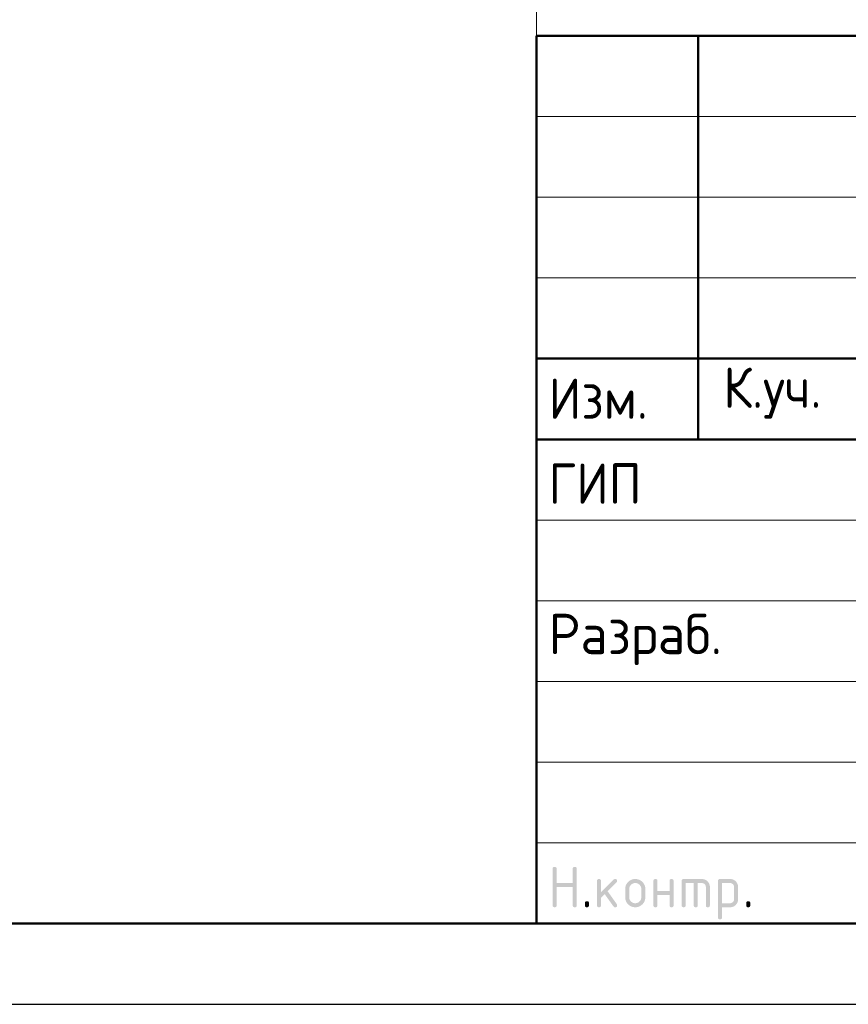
# Model space of a CAD drawing. Header units: millimetres. Extents: x 0 to 59400, y 0 to 42000.
# Tile 13 of 21: x 37198 to 42331, y 0 to 6100. Entities that reach past the tile are written whole.
import ezdxf

# ---------------------------------------------------------------- set-up
doc = ezdxf.new("R2010")
doc.units = ezdxf.units.MM
doc.layers.add('Standard', color=7, linetype='Continuous', lineweight=25)
doc.styles.add('ISOCPEUR', font='txt')

msp = doc.modelspace()

# ---------------------------------------------------------------- hatches: boundary and pattern name
at = {"layer": 'Standard', "linetype": 'Continuous', "lineweight": 25, "transparency": 33554687}
for points in [[(40499.1, 613.8), (40499.1, 838.8), (40499.1, 840.4), (40499.3, 841.7), (40499.5, 843.1), (40499.9, 844.3), (40500.3, 845.4), (40500.8, 846.4), (40501.4, 847.4), (40502.2, 848.2), (40503, 848.9), (40504, 849.5), (40504.9, 850.1), (40506.1, 850.5), (40507.3, 850.9), (40508.7, 851.1), (40510, 851.3), (40511.6, 851.3), (40513.2, 851.3), (40514.5, 851.1), (40515.9, 850.9), (40517.1, 850.5), (40518.3, 850.1), (40519.2, 849.5), (40520.2, 848.9), (40521, 848.2), (40521.8, 847.4), (40522.4, 846.4), (40523, 845.4), (40523.3, 844.3), (40523.7, 843.1), (40523.9, 841.7), (40524.1, 840.4), (40524.1, 838.8), (40524.1, 751.3), (40623.9, 751.3), (40623.9, 838.8), (40623.9, 840.4), (40624, 841.7), (40624.2, 843.1), (40624.6, 844.3), (40625, 845.4), (40625.6, 846.4), (40626.2, 847.4), (40627, 848.2), (40627.8, 848.9), (40628.7, 849.5), (40629.7, 850.1), (40630.9, 850.5), (40632.1, 850.9), (40633.4, 851.1), (40634.8, 851.3), (40636.4, 851.3), (40637.9, 851.3), (40639.3, 851.1), (40640.7, 850.9), (40641.9, 850.5), (40643, 850.1), (40644, 849.5), (40645, 848.9), (40645.8, 848.2), (40646.5, 847.4), (40647.1, 846.4), (40647.7, 845.4), (40648.1, 844.3), (40648.5, 843.1), (40648.7, 841.7), (40648.9, 840.4), (40648.9, 838.8), (40648.9, 613.8), (40648.9, 612.2), (40648.7, 610.9), (40648.5, 609.5), (40648.1, 608.3), (40647.7, 607.1), (40647.1, 606.2), (40646.5, 605.2), (40645.8, 604.4), (40645, 603.6), (40644, 603), (40643, 602.5), (40641.9, 602.1), (40640.7, 601.7), (40639.3, 601.5), (40637.9, 601.3), (40636.4, 601.3), (40634.8, 601.3), (40633.4, 601.5), (40632.1, 601.7), (40630.9, 602.1), (40629.7, 602.5), (40628.7, 603), (40627.8, 603.6), (40627, 604.4), (40626.2, 605.2), (40625.6, 606.2), (40625, 607.1), (40624.6, 608.3), (40624.2, 609.5), (40624, 610.9), (40623.9, 612.2), (40623.9, 613.8), (40623.9, 726.3), (40524.1, 726.3), (40524.1, 613.8), (40524.1, 612.2), (40523.9, 610.9), (40523.7, 609.5), (40523.3, 608.3), (40523, 607.1), (40522.4, 606.2), (40521.8, 605.2), (40521, 604.4), (40520.2, 603.6), (40519.2, 603), (40518.3, 602.5), (40517.1, 602.1), (40515.9, 601.7), (40514.5, 601.5), (40513.2, 601.3), (40511.6, 601.3), (40510, 601.3), (40508.7, 601.5), (40507.3, 601.7), (40506.1, 602.1), (40504.9, 602.5), (40504, 603), (40503, 603.6), (40502.2, 604.4), (40501.4, 605.2), (40500.8, 606.2), (40500.3, 607.1), (40499.9, 608.3), (40499.5, 609.5), (40499.3, 610.9), (40499.1, 612.2)], [(40798.9, 694), (40877.5, 772.6), (40878.4, 773.4), (40879.4, 774.1), (40880.4, 774.8), (40881.5, 775.2), (40882.6, 775.7), (40883.9, 775.9), (40885.1, 776.1), (40886.4, 776.1), (40888, 776.1), (40889.3, 775.9), (40890.7, 775.8), (40891.9, 775.4), (40893, 775), (40894, 774.4), (40895, 773.8), (40895.8, 773), (40896.6, 772.2), (40897.1, 771.3), (40897.7, 770.3), (40898.1, 769.1), (40898.5, 767.9), (40898.7, 766.6), (40898.9, 765.2), (40898.9, 763.7), (40898.9, 762.4), (40898.7, 761.3), (40898.4, 760.1), (40898, 759), (40897.5, 757.9), (40896.8, 756.9), (40896.1, 755.9), (40895.1, 754.9), (40840.2, 700.1), (40896.4, 621), (40897.7, 619.3), (40898.3, 617.4), (40898.9, 615.6), (40898.9, 613.6), (40898.9, 612.1), (40898.7, 610.7), (40898.5, 609.4), (40898.1, 608.2), (40897.7, 607), (40897.1, 606.1), (40896.6, 605.1), (40895.8, 604.4), (40895, 603.6), (40894, 603), (40893, 602.4), (40891.9, 602.1), (40890.7, 601.7), (40889.3, 601.5), (40888, 601.3), (40886.4, 601.3), (40884.8, 601.3), (40883.3, 601.6), (40881.8, 601.9), (40880.5, 602.6), (40879.2, 603.3), (40878.1, 604.3), (40876.9, 605.3), (40876, 606.6), (40822.2, 682.1), (40798.9, 658.8), (40798.9, 613.8), (40798.9, 612.2), (40798.7, 610.9), (40798.5, 609.5), (40798.2, 608.3), (40797.8, 607.1), (40797.2, 606.2), (40796.6, 605.2), (40795.8, 604.4), (40795, 603.6), (40794.1, 603), (40793.1, 602.5), (40791.9, 602.1), (40790.7, 601.7), (40789.4, 601.5), (40788, 601.3), (40786.4, 601.3), (40784.9, 601.3), (40783.5, 601.5), (40782.1, 601.7), (40780.9, 602.1), (40779.8, 602.5), (40778.8, 603), (40777.8, 603.6), (40777, 604.4), (40776.2, 605.2), (40775.7, 606.2), (40775.1, 607.1), (40774.7, 608.3), (40774.3, 609.5), (40774.1, 610.8), (40773.9, 612.2), (40773.9, 613.8), (40773.9, 763.7), (40773.9, 765.2), (40774.1, 766.6), (40774.3, 767.9), (40774.7, 769.1), (40775.1, 770.3), (40775.7, 771.3), (40776.2, 772.2), (40777, 773), (40777.8, 773.8), (40778.8, 774.4), (40779.8, 775), (40780.9, 775.4), (40782.1, 775.8), (40783.5, 775.9), (40784.9, 776.1), (40786.4, 776.1), (40788, 776.1), (40789.4, 775.9), (40790.7, 775.8), (40791.9, 775.4), (40793.1, 775), (40794.1, 774.4), (40795, 773.8), (40795.8, 773), (40796.6, 772.2), (40797.2, 771.3), (40797.8, 770.3), (40798.2, 769.1), (40798.5, 767.9), (40798.7, 766.6), (40798.9, 765.2), (40798.9, 763.7)], [(41148.7, 676.2), (41148.7, 613.8), (41148.7, 612.2), (41148.5, 610.8), (41148.3, 609.5), (41147.9, 608.3), (41147.5, 607.1), (41146.9, 606.2), (41146.3, 605.2), (41145.5, 604.4), (41144.8, 603.6), (41143.8, 603), (41142.8, 602.5), (41141.6, 602.1), (41140.4, 601.7), (41139.1, 601.5), (41137.7, 601.3), (41136.1, 601.3), (41134.6, 601.3), (41133.2, 601.5), (41131.8, 601.7), (41130.7, 602.1), (41129.5, 602.5), (41128.5, 603), (41127.5, 603.6), (41126.7, 604.4), (41126, 605.2), (41125.4, 606.2), (41124.8, 607.1), (41124.4, 608.3), (41124, 609.5), (41123.8, 610.8), (41123.6, 612.2), (41123.6, 613.8), (41123.6, 763.7), (41123.6, 765.2), (41123.8, 766.6), (41124, 767.9), (41124.4, 769.1), (41124.8, 770.3), (41125.4, 771.3), (41126, 772.2), (41126.7, 773), (41127.5, 773.8), (41128.5, 774.4), (41129.5, 775), (41130.7, 775.4), (41131.8, 775.8), (41133.2, 775.9), (41134.6, 776.1), (41136.1, 776.1), (41137.7, 776.1), (41139.1, 775.9), (41140.4, 775.8), (41141.6, 775.4), (41142.8, 775), (41143.8, 774.4), (41144.8, 773.8), (41145.5, 773), (41146.3, 772.2), (41146.9, 771.3), (41147.5, 770.3), (41147.9, 769.1), (41148.3, 768), (41148.5, 766.6), (41148.7, 765.2), (41148.7, 763.7), (41148.7, 701.2), (41223.3, 701.2), (41223.3, 763.7), (41223.3, 765.2), (41223.5, 766.6), (41223.7, 768), (41224.1, 769.1), (41224.5, 770.3), (41225.1, 771.3), (41225.7, 772.2), (41226.5, 773), (41227.3, 773.8), (41228.2, 774.4), (41229.2, 775), (41230.4, 775.4), (41231.6, 775.8), (41232.9, 775.9), (41234.3, 776.1), (41235.9, 776.1), (41237.4, 776.1), (41238.8, 775.9), (41240.2, 775.8), (41241.3, 775.4), (41242.5, 775), (41243.5, 774.4), (41244.5, 773.8), (41245.3, 773), (41246, 772.2), (41246.6, 771.3), (41247.2, 770.3), (41247.6, 769.1), (41248, 767.9), (41248.2, 766.6), (41248.4, 765.2), (41248.4, 763.7), (41248.4, 613.8), (41248.4, 612.2), (41248.2, 610.8), (41248, 609.5), (41247.6, 608.3), (41247.2, 607.1), (41246.6, 606.2), (41246, 605.2), (41245.3, 604.4), (41244.5, 603.6), (41243.5, 603), (41242.5, 602.5), (41241.3, 602.1), (41240.2, 601.7), (41238.8, 601.5), (41237.4, 601.3), (41235.9, 601.3), (41234.3, 601.3), (41232.9, 601.5), (41231.6, 601.7), (41230.4, 602.1), (41229.2, 602.5), (41228.2, 603), (41227.3, 603.6), (41226.5, 604.4), (41225.7, 605.2), (41225.1, 606.2), (41224.5, 607.1), (41224.1, 608.3), (41223.7, 609.5), (41223.5, 610.8), (41223.3, 612.2), (41223.3, 613.8), (41223.3, 676.2)], [(41311, 776.1), (41423.4, 776.1), (41426, 776.1), (41428.5, 775.9), (41431, 775.7), (41433.4, 775.2), (41435.8, 774.8), (41438.1, 774.1), (41440.4, 773.4), (41442.6, 772.5), (41444.8, 771.6), (41447, 770.5), (41449.1, 769.3), (41451.1, 767.9), (41453.1, 766.6), (41455, 765), (41456.9, 763.4), (41458.8, 761.6), (41460.6, 759.8), (41462.2, 757.8), (41463.8, 755.9), (41465.1, 753.9), (41466.5, 751.9), (41467.6, 749.8), (41468.8, 747.7), (41469.7, 745.4), (41470.6, 743.2), (41471.3, 740.9), (41472, 738.6), (41472.4, 736.2), (41472.9, 733.8), (41473.1, 731.3), (41473.3, 728.8), (41473.3, 726.2), (41473.3, 613.8), (41473.3, 612.2), (41473.1, 610.8), (41472.9, 609.5), (41472.6, 608.3), (41472.2, 607.1), (41471.6, 606.2), (41471, 605.2), (41470.2, 604.4), (41469.4, 603.6), (41468.4, 603), (41467.5, 602.5), (41466.3, 602.1), (41465.1, 601.7), (41463.7, 601.5), (41462.4, 601.3), (41460.8, 601.3), (41459.3, 601.3), (41457.9, 601.5), (41456.5, 601.7), (41455.3, 602.1), (41454.2, 602.5), (41453.2, 603), (41452.2, 603.6), (41451.4, 604.4), (41450.6, 605.2), (41450.1, 606.2), (41449.5, 607.1), (41449.1, 608.3), (41448.7, 609.5), (41448.5, 610.8), (41448.3, 612.2), (41448.3, 613.8), (41448.3, 726.1), (41448.3, 728.8), (41447.8, 731.2), (41447.4, 733.7), (41446.5, 735.9), (41445.6, 738.1), (41444.3, 740.1), (41442.9, 742.1), (41441.1, 743.9), (41439.3, 745.7), (41437.3, 747.1), (41435.3, 748.4), (41433.1, 749.3), (41430.9, 750.2), (41428.4, 750.7), (41426, 751.1), (41423.4, 751.1), (41398.4, 751.1), (41398.4, 613.8), (41398.4, 612.2), (41398.2, 610.8), (41398, 609.5), (41397.7, 608.3), (41397.3, 607.1), (41396.7, 606.2), (41396.1, 605.2), (41395.3, 604.4), (41394.5, 603.6), (41393.5, 603), (41392.6, 602.5), (41391.4, 602.1), (41390.2, 601.7), (41388.8, 601.5), (41387.5, 601.3), (41385.9, 601.3), (41384.3, 601.3), (41383, 601.5), (41381.6, 601.7), (41380.4, 602.1), (41379.3, 602.5), (41378.3, 603), (41377.3, 603.6), (41376.5, 604.4), (41375.7, 605.2), (41375.1, 606.2), (41374.6, 607.1), (41374.2, 608.3), (41373.8, 609.5), (41373.6, 610.8), (41373.4, 612.2), (41373.4, 613.8), (41373.4, 751.1), (41323.5, 751.1), (41323.5, 613.8), (41323.5, 612.2), (41323.3, 610.8), (41323.1, 609.5), (41322.7, 608.3), (41322.4, 607.1), (41321.8, 606.2), (41321.2, 605.2), (41320.4, 604.4), (41319.6, 603.6), (41318.6, 603), (41317.7, 602.5), (41316.5, 602.1), (41315.3, 601.7), (41313.9, 601.5), (41312.6, 601.3), (41311, 601.3), (41309.4, 601.3), (41308.1, 601.5), (41306.7, 601.7), (41305.5, 602.1), (41304.3, 602.5), (41303.4, 603), (41302.4, 603.6), (41301.6, 604.4), (41300.8, 605.2), (41300.2, 606.2), (41299.6, 607.1), (41299.3, 608.3), (41298.9, 609.5), (41298.7, 610.8), (41298.5, 612.2), (41298.5, 613.8), (41298.5, 763.7), (41298.5, 765.2), (41298.7, 766.6), (41298.9, 767.9), (41299.3, 769.1), (41299.6, 770.3), (41300.2, 771.3), (41300.8, 772.2), (41301.6, 773), (41302.4, 773.8), (41303.4, 774.4), (41304.3, 775), (41305.5, 775.4), (41306.7, 775.8), (41308, 775.9), (41309.4, 776.1)], [(40699, 626.3), (40699, 627.9), (40699.2, 629.3), (40699.4, 630.6), (40699.8, 631.8), (40700.2, 633), (40700.8, 634), (40701.3, 634.9), (40702.1, 635.7), (40702.9, 636.5), (40703.9, 637.1), (40704.9, 637.7), (40706, 638.1), (40707.2, 638.5), (40708.6, 638.7), (40709.9, 638.9), (40711.5, 638.9), (40713.1, 638.9), (40714.4, 638.7), (40715.8, 638.5), (40717, 638.1), (40718.2, 637.7), (40719.1, 637.1), (40720.1, 636.5), (40720.9, 635.7), (40721.7, 634.9), (40722.3, 634), (40722.9, 633), (40723.2, 631.8), (40723.6, 630.6), (40723.8, 629.3), (40724, 627.9), (40724, 626.3), (40724, 613.8), (40724, 612.2), (40723.8, 610.9), (40723.6, 609.5), (40723.2, 608.3), (40722.9, 607.2), (40722.3, 606.2), (40721.7, 605.2), (40720.9, 604.4), (40720.1, 603.6), (40719.1, 603), (40718.2, 602.5), (40717, 602.1), (40715.8, 601.7), (40714.4, 601.5), (40713.1, 601.3), (40711.5, 601.3), (40709.9, 601.3), (40708.6, 601.5), (40707.2, 601.7), (40706, 602.1), (40704.9, 602.5), (40703.9, 603), (40702.9, 603.6), (40702.1, 604.4), (40701.3, 605.2), (40700.8, 606.2), (40700.2, 607.2), (40699.8, 608.3), (40699.4, 609.5), (40699.2, 610.9), (40699, 612.2), (40699, 613.8)], [(41698.3, 626.3), (41698.3, 627.9), (41698.5, 629.3), (41698.7, 630.6), (41699.1, 631.8), (41699.5, 633), (41700.1, 634), (41700.6, 634.9), (41701.4, 635.7), (41702.2, 636.5), (41703.2, 637.1), (41704.2, 637.7), (41705.3, 638.1), (41706.5, 638.5), (41707.9, 638.7), (41709.2, 638.9), (41710.8, 638.9), (41712.4, 638.9), (41713.8, 638.7), (41715.1, 638.5), (41716.3, 638.1), (41717.5, 637.7), (41718.4, 637.1), (41719.4, 636.5), (41720.2, 635.7), (41721, 634.9), (41721.6, 634), (41722.2, 633), (41722.6, 631.8), (41722.9, 630.6), (41723.1, 629.3), (41723.3, 627.9), (41723.3, 626.3), (41723.3, 613.8), (41723.3, 612.2), (41723.1, 610.9), (41722.9, 609.5), (41722.6, 608.3), (41722.2, 607.2), (41721.6, 606.2), (41721, 605.2), (41720.2, 604.4), (41719.4, 603.6), (41718.4, 603), (41717.5, 602.5), (41716.3, 602.1), (41715.1, 601.7), (41713.8, 601.5), (41712.4, 601.3), (41710.8, 601.3), (41709.2, 601.3), (41707.9, 601.5), (41706.5, 601.7), (41705.3, 602.1), (41704.2, 602.5), (41703.2, 603), (41702.2, 603.6), (41701.4, 604.4), (41700.6, 605.2), (41700.1, 606.2), (41699.5, 607.2), (41699.1, 608.3), (41698.7, 609.5), (41698.5, 610.9), (41698.3, 612.2), (41698.3, 613.8)]]:
    msp.add_hatch(color=7, dxfattribs=at).paths.add_polyline_path(points, flags=16)
h = msp.add_hatch(color=7, dxfattribs=at)
h.paths.add_polyline_path([(40948.8, 663.7), (40948.8, 713.7), (40948.8, 716.9), (40949, 720.1), (40949.3, 723.2), (40949.9, 726.2), (40950.5, 729.2), (40951.3, 732.1), (40952.2, 734.9), (40953.3, 737.7), (40954.5, 740.5), (40955.9, 743.1), (40957.3, 745.8), (40959, 748.3), (40960.7, 750.8), (40962.7, 753.2), (40964.7, 755.6), (40967, 757.9), (40969.3, 760.2), (40971.7, 762.2), (40974.1, 764.2), (40976.6, 765.9), (40979.1, 767.6), (40981.8, 769), (40984.4, 770.4), (40987.2, 771.6), (40989.9, 772.7), (40992.8, 773.6), (40995.7, 774.4), (40998.7, 775), (41001.7, 775.6), (41004.8, 775.9), (41007.9, 776.1), (41011.1, 776.1), (41014.4, 776.1), (41017.6, 775.9), (41020.7, 775.6), (41023.8, 775), (41026.8, 774.5), (41029.7, 773.6), (41032.6, 772.8), (41035.4, 771.6), (41038.1, 770.5), (41040.8, 769.1), (41043.4, 767.7), (41045.9, 766), (41048.4, 764.3), (41050.8, 762.3), (41053.2, 760.3), (41055.5, 758.1), (41057.7, 755.8), (41059.7, 753.4), (41061.7, 751), (41063.4, 748.5), (41065.1, 746), (41066.5, 743.4), (41067.9, 740.7), (41069, 737.9), (41070.1, 735.2), (41071, 732.3), (41071.8, 729.4), (41072.4, 726.3), (41073, 723.3), (41073.2, 720.1), (41073.5, 717), (41073.5, 713.7), (41073.5, 663.7), (41073.5, 660.5), (41073.2, 657.4), (41072.9, 654.2), (41072.4, 651.2), (41071.8, 648.2), (41071, 645.4), (41070.1, 642.5), (41069, 639.7), (41067.8, 637), (41066.4, 634.3), (41065, 631.7), (41063.3, 629.2), (41061.6, 626.6), (41059.6, 624.2), (41057.6, 621.8), (41055.3, 619.5), (41053, 617.3), (41050.6, 615.3), (41048.2, 613.3), (41045.7, 611.6), (41043.2, 609.9), (41040.5, 608.4), (41037.9, 607), (41035.1, 605.9), (41032.4, 604.7), (41029.5, 603.9), (41026.6, 603), (41023.6, 602.4), (41020.6, 601.9), (41017.5, 601.6), (41014.4, 601.3), (41011.1, 601.3), (41007.9, 601.3), (41004.8, 601.6), (41001.7, 601.9), (40998.7, 602.4), (40995.7, 603), (40992.8, 603.9), (40989.9, 604.7), (40987.2, 605.9), (40984.4, 607), (40981.8, 608.4), (40979.1, 609.9), (40976.6, 611.6), (40974.1, 613.3), (40971.7, 615.3), (40969.3, 617.3), (40967, 619.5), (40964.7, 621.8), (40962.7, 624.2), (40960.7, 626.6), (40959, 629.2), (40957.3, 631.7), (40955.9, 634.3), (40954.5, 637), (40953.3, 639.7), (40952.2, 642.5), (40951.3, 645.4), (40950.5, 648.2), (40949.9, 651.2), (40949.3, 654.2), (40949, 657.4), (40948.8, 660.5)], flags=16)
h.paths.add_polyline_path([(41048.5, 663.8), (41048.5, 713.8), (41048.5, 717.7), (41047.8, 721.3), (41047.1, 724.9), (41045.7, 728.2), (41044.4, 731.5), (41042.3, 734.5), (41040.3, 737.6), (41037.5, 740.3), (41034.8, 743.1), (41031.8, 745.1), (41028.8, 747.2), (41025.5, 748.5), (41022.2, 749.9), (41018.6, 750.6), (41015, 751.3), (41011.1, 751.3), (41007.3, 751.3), (41003.7, 750.6), (41000.1, 749.9), (40996.8, 748.5), (40993.5, 747.2), (40990.5, 745.1), (40987.5, 743.1), (40984.7, 740.3), (40982, 737.6), (40980, 734.5), (40977.9, 731.5), (40976.5, 728.2), (40975.2, 724.9), (40974.5, 721.3), (40973.8, 717.7), (40973.8, 713.8), (40973.8, 663.8), (40973.8, 659.9), (40974.5, 656.3), (40975.2, 652.6), (40976.5, 649.3), (40977.9, 646), (40979.9, 643), (40981.9, 639.9), (40984.6, 637.2), (40987.4, 634.5), (40990.4, 632.5), (40993.4, 630.4), (40996.7, 629.1), (41000, 627.7), (41003.6, 627), (41007.2, 626.3), (41011.1, 626.3), (41015, 626.3), (41018.6, 627), (41022.2, 627.7), (41025.5, 629.1), (41028.8, 630.4), (41031.8, 632.5), (41034.8, 634.6), (41037.5, 637.3), (41040.3, 640.1), (41042.3, 643.1), (41044.4, 646.1), (41045.7, 649.4), (41047.1, 652.7), (41047.8, 656.3), (41048.5, 659.9)])
h = msp.add_hatch(color=7, dxfattribs=at)
h.paths.add_polyline_path([(41523.4, 763.7), (41523.4, 765.2), (41523.6, 766.6), (41523.8, 768), (41524.2, 769.1), (41524.6, 770.3), (41525.2, 771.3), (41525.8, 772.2), (41526.6, 773), (41527.3, 773.8), (41528.3, 774.4), (41529.3, 775), (41530.5, 775.4), (41531.6, 775.8), (41533, 775.9), (41534.4, 776.1), (41535.9, 776.1), (41598.3, 776.1), (41600.9, 776.1), (41603.4, 775.9), (41606, 775.7), (41608.4, 775.2), (41610.8, 774.8), (41613.1, 774.1), (41615.4, 773.4), (41617.6, 772.5), (41619.9, 771.6), (41622, 770.5), (41624.1, 769.4), (41626.1, 768), (41628.1, 766.7), (41630, 765.1), (41631.9, 763.5), (41633.7, 761.7), (41635.5, 759.9), (41637.1, 757.9), (41638.7, 756), (41640.1, 754), (41641.4, 752), (41642.5, 749.9), (41643.7, 747.8), (41644.6, 745.6), (41645.5, 743.3), (41646.2, 741), (41646.8, 738.7), (41647.3, 736.3), (41647.7, 733.9), (41648, 731.3), (41648.2, 728.8), (41648.2, 726.2), (41648.2, 651.2), (41648.2, 648.6), (41648, 646.1), (41647.8, 643.6), (41647.3, 641.2), (41646.8, 638.8), (41646.2, 636.5), (41645.5, 634.2), (41644.6, 632), (41643.7, 629.8), (41642.6, 627.7), (41641.4, 625.6), (41640.1, 623.5), (41638.7, 621.5), (41637.1, 619.6), (41635.6, 617.7), (41633.8, 615.9), (41631.9, 614), (41630, 612.4), (41628.1, 610.8), (41626.1, 609.5), (41624.1, 608.1), (41622, 607), (41619.9, 605.8), (41617.7, 604.9), (41615.5, 604), (41613.1, 603.3), (41610.8, 602.7), (41608.4, 602.2), (41606, 601.7), (41603.5, 601.5), (41601, 601.3), (41598.3, 601.3), (41548.5, 601.3), (41548.5, 538.9), (41548.5, 537.3), (41548.3, 535.9), (41548.1, 534.6), (41547.7, 533.4), (41547.3, 532.2), (41546.7, 531.3), (41546.1, 530.3), (41545.3, 529.5), (41544.6, 528.7), (41543.6, 528.1), (41542.6, 527.6), (41541.4, 527.2), (41540.3, 526.8), (41538.9, 526.6), (41537.5, 526.4), (41536, 526.4), (41534.4, 526.4), (41533, 526.6), (41531.6, 526.8), (41530.5, 527.2), (41529.3, 527.6), (41528.3, 528.1), (41527.3, 528.7), (41526.6, 529.5), (41525.8, 530.3), (41525.2, 531.3), (41524.6, 532.2), (41524.2, 533.4), (41523.8, 534.6), (41523.6, 535.9), (41523.4, 537.3), (41523.4, 538.9)], flags=16)
h.paths.add_polyline_path([(41548.5, 751.1), (41548.5, 626.3), (41598.3, 626.3), (41600.9, 626.3), (41603.3, 626.8), (41605.7, 627.2), (41607.9, 628.2), (41610.1, 629.1), (41612.1, 630.4), (41614.1, 631.8), (41615.9, 633.6), (41617.7, 635.4), (41619.1, 637.4), (41620.4, 639.5), (41621.3, 641.7), (41622.2, 643.9), (41622.7, 646.3), (41623.2, 648.7), (41623.2, 651.3), (41623.2, 726.1), (41623.2, 728.8), (41622.7, 731.2), (41622.3, 733.7), (41621.4, 735.9), (41620.5, 738.1), (41619.1, 740.1), (41617.8, 742.1), (41616, 743.9), (41614.2, 745.7), (41612.2, 747.1), (41610.2, 748.4), (41608, 749.3), (41605.8, 750.2), (41603.3, 750.7), (41600.9, 751.1), (41598.3, 751.1)])

# ---------------------------------------------------------------- linework, layer by layer
at = {"layer": 'Standard', "color": 7, "linetype": 'Continuous', "lineweight": 50, "transparency": 33554687}
for p, q in [((40400, 500), (40400, 6000)), ((40400, 6000), (58900, 6000)), ((41400, 3500), (41400, 6000)), ((40400, 4000), (46900, 4000)), ((40400, 4000), (46900, 4000)), ((40400, 3500), (46900, 3500)), ((40400, 3500), (46900, 3500))]:
    msp.add_line(p, q, dxfattribs=at)
at = {"layer": 'Standard', "color": 7, "linetype": 'Continuous', "lineweight": 13, "transparency": 33554687}
for p, q in [((40400, 5500), (46900, 5500)), ((40400, 5000), (46900, 5000)), ((40400, 4500), (46900, 4500)), ((40400, 3000), (46900, 3000)), ((40400, 2500), (46900, 2500)), ((40400, 2500), (46900, 2500)), ((40400, 2000), (46900, 2000)), ((40400, 2000), (46900, 2000)), ((40400, 1500), (46900, 1500)), ((40400, 1000), (46900, 1000))]:
    msp.add_line(p, q, dxfattribs=at)
at = {"layer": 'Standard', "color": 7, "linetype": 'Continuous', "lineweight": 25, "transparency": 33554687}
msp.add_line((40400, 500), (58900, 500), dxfattribs=at)
msp.add_line((40400, 500), (58900, 500), dxfattribs=at)
msp.add_line((40400, 500), (58900, 500), dxfattribs=at)
msp.add_lwpolyline([(0, 0), (59400, 0), (59400, 42000), (0, 42000), (0, 0)], close=True, dxfattribs=at)
at = {"layer": 'Standard', "color": 7, "linetype": 'Continuous', "lineweight": 50, "transparency": 33554687}
msp.add_lwpolyline([(2000, 41500), (58900, 41500), (58900, 500), (2000, 500), (2000, 41500)], close=True, dxfattribs=at)
at = {"layer": 'Standard', "color": 7, "linetype": 'Continuous', "lineweight": 13, "transparency": 33554687}
for points in [[(40400, 41500), (2000, 41500), (2000, 500), (40400, 500), (40400, 41500)], [(58900, 500), (40400, 500), (40400, 6000), (58900, 6000), (58900, 500)], [(58900, 6000), (40400, 6000), (40400, 500), (58900, 500), (58900, 6000)]]:
    msp.add_lwpolyline(points, dxfattribs=at)
at = {"layer": 'Standard', "color": 7, "linetype": 'Continuous', "lineweight": 25, "transparency": 33554687}
msp.add_lwpolyline([(58900, 6000), (40400, 6000), (40400, 500), (58900, 500), (58900, 6000)], dxfattribs=at)

# ---------------------------------------------------------------- texts
at = {"layer": 'Standard', "color": 7, "linetype": 'Continuous', "lineweight": 25, "transparency": 33554687, "char_height": 250, "attachment_point": 7, "style": 'ISOCPEUR'}
for s, insert, width in [('\\W0.93;Изм.', (40474, 3627.5), 752.89), ('\\W0.93;К.уч.', (41556, 3627.5), 816.019), ('\\W0.92;ГИП', (40474, 3101.3), 689.612), ('\\W0.96;Разраб.', (40474, 2101.3), 1306.549)]:
    msp.add_mtext(s, dxfattribs=dict(at, insert=insert, width=width))

doc.saveas('drawing.dxf')
